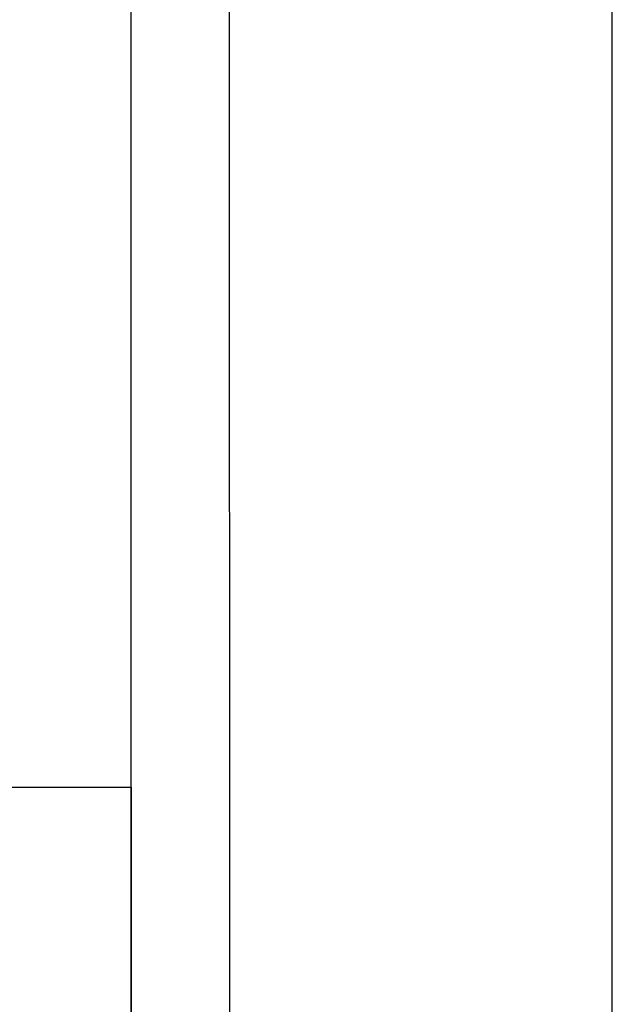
# Model space of a CAD drawing. Header units: inches. Extents: x 0 to 23.4, y 0 to 16.5.
# Tile 22 of 24: x 22.2 to 23.4, y 2.9 to 5. Entities that reach past the tile are written whole.
import ezdxf

# ---------------------------------------------------------------- set-up
doc = ezdxf.new("R2010")
doc.units = ezdxf.units.IN
doc.header["$LTSCALE"] = 1.28622
doc.header["$MEASUREMENT"] = 0
doc.layers.add('PRT0004-FORMAT', color=7, linetype='CONTINUOUS')

msp = doc.modelspace()

# ---------------------------------------------------------------- linework, layer by layer
at = {"layer": 'PRT0004-FORMAT', "color": 7, "linetype": 'CONTINUOUS'}
for p, q in [((23.385827, 0), (23.385827, 16.535433)), ((22.603989, 0.787402), (22.598425, 15.748031)), ((22.401575, 0.787402), (22.401575, 15.551181))]:
    msp.add_line(p, q, dxfattribs=at)
at = {"layer": 'PRT0004-FORMAT', "color": 2, "linetype": 'CONTINUOUS'}
for p, q in [((17.677165, 3.385826), (22.401574, 3.385826)), ((22.401574, 3.385826), (22.401574, 0.787401))]:
    msp.add_line(p, q, dxfattribs=at)

doc.saveas('drawing.dxf')
